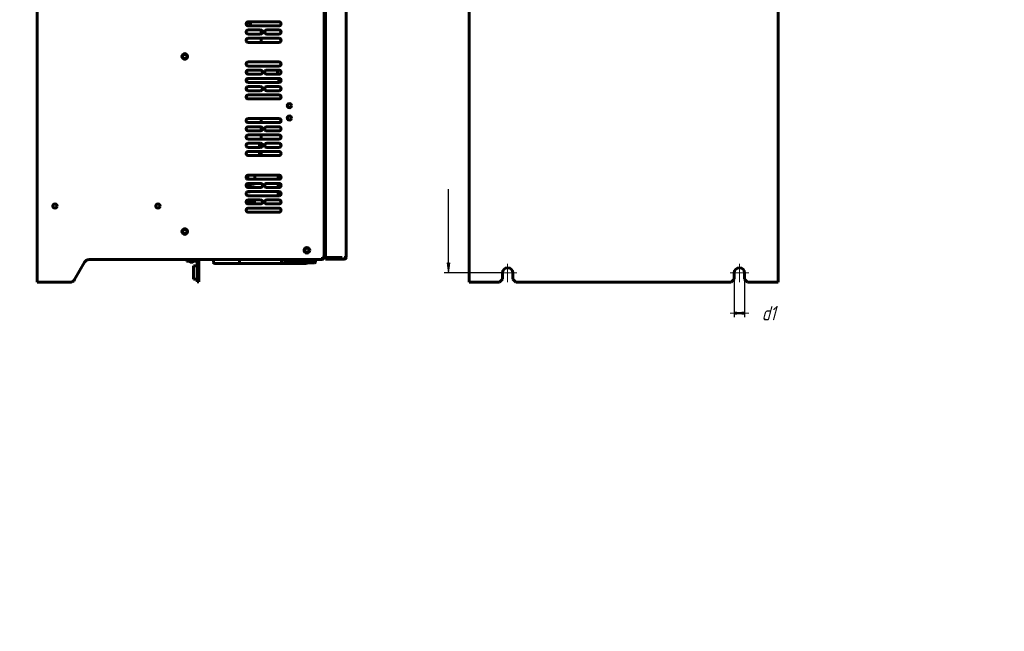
# Model space of a CAD drawing. Header units: millimetres. Extents: x 0 to 841, y 0 to 594.
# Tile 6 of 7: x 363 to 841, y 0 to 297. Entities that reach past the tile are written whole.
import ezdxf

# ---------------------------------------------------------------- set-up
doc = ezdxf.new("R2010")
doc.units = ezdxf.units.MM
for name, pattern in [('K5LT_AXLED', [12, 7.5, -1.5, 1.5, -1.5]), ('K5LT_BASIC', [0]), ('K5LT_THIN', [0])]:
    doc.linetypes.add(name, pattern=pattern)
doc.layers.add('Системный слой', color=7, linetype='Continuous')
doc.styles.add('KDIMTEXTSTYLE', font='GOST_AU.SHX', dxfattribs={"width": 0.96, "oblique": 15, "height": 5})
doc.dimstyles.new('KDIMSTYLE (0.50)', dxfattribs={"dimtxt": 5, "dimasz": 1, "dimexe": 2, "dimexo": 0, "dimgap": 1, "dimtad": 1, "dimlfac": 2, "dimtxsty": 'KDIMTEXTSTYLE', "dimsah": 1, "dimcen": 0, "dimdle": 1, "dimadec": 0, "dimazin": 0, "dimtfac": 0.667, "dimtmove": 0, "dimatfit": 3, "dimfxl": 1, "dimtvp": 1, "dimtolj": 1, "dimtzin": 0, "dimarcsym": 0})

# ---------------------------------------------------------------- blocks, each defined once
blk = doc.blocks.new('U20')
at = {"layer": 'Системный слой', "color": 150, "linetype": 'K5LT_BASIC', "lineweight": 60, "true_color": 0x0080ff}
for p, q in [((480.22, 247.03), (480.22, 249.03)), ((480.22, 243.07), (480.22, 244.98)), ((480.22, 239.03), (480.22, 241.03)), ((480.22, 235.07), (480.22, 236.98)), ((480.22, 231.9), (480.22, 233.03))]:
    blk.add_line(p, q, dxfattribs=at)
blk = doc.blocks.new('U21')
at = {"layer": 'Системный слой', "color": 150, "linetype": 'K5LT_BASIC', "lineweight": 60, "true_color": 0x0080ff}
for p, q in [((479.42, 237.03), (479.42, 235.03)), ((479.42, 233.03), (479.42, 231.9))]:
    blk.add_line(p, q, dxfattribs=at)
blk = doc.blocks.new('U22')
at = {"layer": 'Системный слой', "color": 150, "linetype": 'K5LT_BASIC', "lineweight": 60, "true_color": 0x0080ff}
for start, end in [(27.3237, 133.6481), (244.9529, 270), (270, 301.5199)]:
    blk.add_arc((474.17, 214.83), 1.52, start, end, dxfattribs=at)
blk = doc.blocks.new('U23')
at = {"layer": 'Системный слой', "color": 150, "linetype": 'K5LT_BASIC', "lineweight": 60, "true_color": 0x0080ff}
for p, q in [((488.42, 221.53), (488.42, 219.53)), ((488.42, 217.53), (488.42, 215.53)), ((488.42, 213.53), (488.42, 211.53))]:
    blk.add_line(p, q, dxfattribs=at)
blk = doc.blocks.new('U25')
at = {"layer": 'Системный слой', "color": 150, "linetype": 'K5LT_BASIC', "lineweight": 60, "true_color": 0x0080ff}
for p, q in [((473.17, 270.86), (473.17, 272.19)), ((473.17, 266.86), (473.17, 268.19)), ((473.17, 262.86), (473.17, 264.19)), ((473.17, 258.86), (473.17, 260.19))]:
    blk.add_line(p, q, dxfattribs=at)
blk = doc.blocks.new('U26')
at = {"layer": 'Системный слой', "color": 150, "linetype": 'K5LT_BASIC', "lineweight": 60, "true_color": 0x0080ff}
for p, q in [((488.17, 272.53), (488.17, 270.53)), ((488.17, 268.53), (488.17, 267.9))]:
    blk.add_line(p, q, dxfattribs=at)
blk = doc.blocks.new('U27')
at = {"layer": 'Системный слой', "color": 150, "linetype": 'K5LT_BASIC', "lineweight": 60, "true_color": 0x0080ff}
for p, q in [((473.17, 272.19), (473.17, 270.86)), ((473.17, 268.19), (473.17, 266.86)), ((473.17, 264.19), (473.17, 262.86)), ((473.17, 260.19), (473.17, 258.86))]:
    blk.add_line(p, q, dxfattribs=at)
blk = doc.blocks.new('U40')
at = {"layer": 'Системный слой', "color": 150, "linetype": 'K5LT_BASIC', "lineweight": 60, "true_color": 0x0080ff}
for p, q in [((473.29, 272.31), (473.29, 270.74)), ((473.29, 268.31), (473.29, 267.53))]:
    blk.add_line(p, q, dxfattribs=at)
blk = doc.blocks.new('U41')
at = {"layer": 'Системный слой', "color": 150, "linetype": 'K5LT_BASIC', "lineweight": 60, "true_color": 0x0080ff}
for p, q in [((480.17, 291.99), (480.17, 290.06)), ((480.17, 288.03), (480.17, 286.03))]:
    blk.add_line(p, q, dxfattribs=at)
blk = doc.blocks.new('U42')
at = {"layer": 'Системный слой', "color": 30, "linetype": 'K5LT_AXLED', "lineweight": 18, "true_color": 0xff8000}
for q in [(599.9, 178.53), (595.4, 174.03), (599.9, 169.53), (604.4, 174.03)]:
    blk.add_line((599.9, 174.03), q, dxfattribs=at)
blk = doc.blocks.new('U43')
at = {"layer": 'Системный слой', "color": 30, "linetype": 'K5LT_AXLED', "lineweight": 18, "true_color": 0xff8000}
for q in [(712.4, 178.53), (707.9, 174.03), (712.4, 169.53), (716.9, 174.03)]:
    blk.add_line((712.4, 174.03), q, dxfattribs=at)
blk = doc.blocks.new('KDIMARROW_01')
at = {"layer": 'Системный слой'}
blk.add_hatch(color=0, dxfattribs=at).paths.add_polyline_path([(0, 0), (-5, 0.66), (-4.5, 0), (-5, -0.66)])
at = {"layer": 'Системный слой', "color": 0, "linetype": 'K5LT_THIN', "lineweight": 18}
for p, q in [((-4.5, 0), (-5, 0.66)), ((-5, 0.66), (0, 0)), ((0, 0), (-5, -0.66)), ((-5, -0.66), (-4.5, 0)), ((0, 0), (-1, 0))]:
    blk.add_line(p, q, dxfattribs=at)
blk = doc.blocks.new('KDIMARROW_02')
at = {"layer": 'Системный слой'}
blk.add_hatch(color=0, dxfattribs=at).paths.add_polyline_path([(4.5, 0), (5, 0.66), (0, 0), (5, -0.66)])
at = {"layer": 'Системный слой', "color": 0, "linetype": 'K5LT_THIN', "lineweight": 18}
for p, q in [((0, 0), (-1, 0)), ((5, 0.66), (0, 0)), ((0, 0), (5, -0.66)), ((0, 0), (7, 0)), ((4.5, 0), (5, 0.66)), ((5, -0.66), (4.5, 0))]:
    blk.add_line(p, q, dxfattribs=at)

msp = doc.modelspace()

# ---------------------------------------------------------------- linework, layer by layer
at = {"layer": 'Системный слой', "color": 150, "linetype": 'K5LT_BASIC', "lineweight": 60, "true_color": 0x0080ff}
for p, q in [((371.418, 169.5255), (371.418, 477.0255)), ((581.1484, 477.0255), (581.1484, 169.5255)), ((731.1484, 477.0255), (731.1484, 169.5255)), ((510.8949, 181.7755), (510.8949, 460.2755)), ((510.8949, 181.7755), (510.8949, 460.2755)), ((511.418, 304.4005), (511.418, 180.6505)), ((521.418, 305.4005), (521.418, 181.5005)), ((473.1581, 295.6755), (474.668, 295.6755)), ((488.918, 296.0255), (473.918, 296.0255)), ((473.918, 294.0255), (488.918, 294.0255)), ((479.918, 292.0255), (473.918, 292.0255)), ((474.668, 295.6755), (474.668, 294.0255)), ((475.068, 296.0255), (475.068, 294.0255)), ((488.918, 292.0255), (482.918, 292.0255)), ((473.918, 290.0255), (479.918, 290.0255)), ((488.918, 288.0255), (473.918, 288.0255)), ((482.918, 290.0255), (488.918, 290.0255)), ((473.918, 286.0255), (488.918, 286.0255)), ((488.918, 276.5255), (473.918, 276.5255)), ((473.918, 274.5255), (488.918, 274.5255)), ((479.918, 272.5255), (473.918, 272.5255)), ((488.918, 272.5255), (482.918, 272.5255)), ((473.918, 270.5255), (479.918, 270.5255)), ((488.918, 268.5255), (473.918, 268.5255)), ((482.918, 270.5255), (488.918, 270.5255)), ((488.168, 267.9005), (489.845, 267.9005)), ((473.293, 267.5255), (473.293, 266.7449)), ((473.918, 266.5255), (488.918, 266.5255)), ((479.918, 264.5255), (473.918, 264.5255)), ((488.918, 264.5255), (482.918, 264.5255)), ((473.918, 262.5255), (479.918, 262.5255)), ((488.918, 260.5255), (473.918, 260.5255)), ((473.918, 258.5255), (488.918, 258.5255)), ((482.918, 262.5255), (488.918, 262.5255)), ((488.918, 249.0255), (473.918, 249.0255)), ((473.918, 247.0255), (488.918, 247.0255)), ((479.918, 245.0255), (473.918, 245.0255)), ((488.918, 245.0255), (482.918, 245.0255)), ((473.918, 243.0255), (479.918, 243.0255)), ((488.918, 241.0255), (473.918, 241.0255)), ((473.918, 239.0255), (488.918, 239.0255)), ((482.918, 243.0255), (488.918, 243.0255)), ((479.918, 237.0255), (473.918, 237.0255)), ((473.918, 235.0255), (479.918, 235.0255)), ((488.918, 237.0255), (482.918, 237.0255)), ((482.918, 235.0255), (488.918, 235.0255)), ((488.918, 233.0255), (473.918, 233.0255)), ((473.918, 231.0255), (488.918, 231.0255)), ((479.418, 231.9005), (480.218, 231.9005)), ((479.418, 231.0255), (479.418, 231.9005)), ((473.068, 219.9988), (473.068, 221.0523)), ((473.818, 221.5205), (473.818, 219.5305)), ((488.918, 221.5255), (473.918, 221.5255)), ((477.168, 219.5255), (477.168, 221.5255)), ((473.918, 219.5255), (488.918, 219.5255)), ((479.918, 217.5255), (473.918, 217.5255)), ((473.918, 215.5255), (479.918, 215.5255)), ((474.318, 217.1189), (476.668, 217.1189)), ((488.918, 217.5255), (482.918, 217.5255)), ((482.918, 215.5255), (488.918, 215.5255)), ((488.918, 213.5255), (473.918, 213.5255)), ((473.918, 211.5255), (488.918, 211.5255)), ((472.9259, 208.4005), (477.668, 208.4005)), ((479.918, 209.5255), (473.918, 209.5255)), ((473.918, 207.5255), (479.918, 207.5255)), ((488.918, 209.5255), (482.918, 209.5255)), ((482.918, 207.5255), (488.918, 207.5255)), ((488.918, 205.5255), (473.918, 205.5255)), ((473.918, 203.5255), (488.918, 203.5255)), ((510.0449, 181.7755), (510.8949, 181.7755)), ((510.0449, 181.0255), (510.0449, 181.7755)), ((510.8949, 181.7755), (510.9949, 181.7755)), ((511.418, 181.7755), (510.9949, 181.7755)), ((394.5472, 179.2755), (389.6397, 170.7755)), ((509.5449, 180.5255), (396.7122, 180.5255)), ((443.918, 179.7755), (443.918, 180.5255)), ((445.418, 179.7755), (443.918, 179.7755)), ((445.818, 179.1997), (445.068, 179.7755)), ((449.068, 179.7755), (445.418, 179.7755)), ((447.018, 179.1997), (445.818, 179.1997)), ((447.018, 179.1997), (447.768, 179.7755)), ((447.418, 177.5255), (449.168, 177.5255)), ((447.418, 177.5255), (447.418, 171.0255)), ((449.168, 179.6755), (449.168, 171.2755)), ((449.918, 179.6755), (449.918, 171.2755)), ((457.168, 179.1505), (457.168, 180.5255)), ((470.168, 178.6505), (457.668, 178.6505)), ((469.668, 179.1505), (469.668, 180.5255)), ((489.668, 178.6505), (470.168, 178.6505)), ((502.168, 178.6505), (489.668, 178.6505)), ((490.168, 179.1505), (490.168, 180.5255)), ((491.668, 179.4005), (491.668, 180.2728)), ((499.168, 180.2728), (491.668, 180.2728)), ((506.168, 178.9005), (492.168, 178.9005)), ((493.918, 180.5255), (493.918, 180.2728)), ((506.668, 180.2728), (499.168, 180.2728)), ((504.418, 180.5255), (504.418, 180.2728)), ((506.668, 179.4005), (506.668, 180.2728)), ((509.668, 180.5255), (509.5449, 180.5255)), ((509.668, 180.5409), (509.668, 180.5255)), ((510.0449, 181.3755), (510.518, 181.3755)), ((510.518, 181.3755), (510.518, 181.4255)), ((510.618, 181.5255), (518.018, 181.5255)), ((511.418, 180.6505), (520.568, 180.6505)), ((518.018, 181.5255), (519.518, 181.5255)), ((519.518, 181.5255), (518.018, 181.5255)), ((520.568, 181.5005), (521.418, 181.5005)), ((520.568, 181.5005), (520.568, 180.6505)), ((597.3984, 174.0255), (597.3984, 171.0255)), ((602.3984, 171.0255), (602.3984, 174.0255)), ((709.8984, 174.0255), (709.8984, 171.0255)), ((714.8984, 171.0255), (714.8984, 174.0255)), ((372.418, 169.5255), (371.418, 169.5255)), ((387.4746, 169.5255), (372.418, 169.5255)), ((447.418, 171.0255), (449.168, 171.0255)), ((449.168, 169.7755), (449.168, 171.2755)), ((449.918, 169.7755), (449.168, 169.7755)), ((449.918, 171.2755), (449.918, 169.7755)), ((582.1484, 169.5255), (581.1484, 169.5255)), ((582.1484, 169.5255), (595.8984, 169.5255)), ((595.8984, 169.5255), (597.3984, 171.0255)), ((602.3984, 171.0255), (603.8984, 169.5255)), ((603.8984, 169.5255), (708.3984, 169.5255)), ((708.3984, 169.5255), (709.8984, 171.0255)), ((714.8984, 171.0255), (716.3984, 169.5255)), ((716.3984, 169.5255), (730.1484, 169.5255)), ((731.1484, 169.5255), (730.1484, 169.5255))]:
    msp.add_line(p, q, dxfattribs=at)
for centre, radius in [((443.168, 279.1505), 1.375), ((443.168, 279.1505), 1.05), ((493.918, 255.2755), 1.025), ((493.918, 249.2755), 1.025), ((380.118, 206.5255), 1.025), ((430.118, 206.5255), 1.025), ((443.168, 194.1505), 1.375), ((443.168, 194.1505), 1.05), ((502.418, 185.0255), 1.375), ((502.418, 185.0255), 1.05)]:
    msp.add_circle(centre, radius, dxfattribs=at)
for centre, radius, start, end in [((473.918, 295.0255), 1, 90, 270), ((473.918, 291.0255), 1, 90, 270), ((479.918, 291.0255), 1, 270, 90), ((482.918, 291.0255), 1, 90, 270), ((488.918, 295.0255), 1, 270, 90), ((488.918, 291.0255), 1, 270, 90), ((473.918, 287.0255), 1, 90, 270), ((488.918, 287.0255), 1, 270, 90), ((473.918, 275.5255), 1, 90, 270), ((473.918, 271.5255), 1, 90, 270), ((479.918, 271.5255), 1, 270, 90), ((482.918, 271.5255), 1, 90, 270), ((488.918, 275.5255), 1, 270, 90), ((488.918, 271.5255), 1, 270, 90), ((473.918, 267.5255), 1, 90, 270), ((488.918, 267.5255), 1, 270, 90), ((473.918, 263.5255), 1, 90, 270), ((479.918, 263.5255), 1, 270, 90), ((482.918, 263.5255), 1, 90, 270), ((488.918, 263.5255), 1, 270, 90), ((473.918, 259.5255), 1, 90, 270), ((488.918, 259.5255), 1, 270, 90), ((473.918, 248.0255), 1, 90, 270), ((488.918, 248.0255), 1, 270, 90), ((473.918, 244.0255), 1, 90, 270), ((479.918, 244.0255), 1, 270, 90), ((482.918, 244.0255), 1, 90, 270), ((488.918, 244.0255), 1, 270, 90), ((473.918, 240.0255), 1, 90, 270), ((488.918, 240.0255), 1, 270, 90), ((473.918, 236.0255), 1, 90, 270), ((479.918, 236.0255), 1, 270, 90), ((482.918, 236.0255), 1, 90, 270), ((488.918, 236.0255), 1, 270, 90), ((473.918, 232.0255), 1, 90, 270), ((488.918, 232.0255), 1, 270, 90), ((473.918, 220.5255), 1, 90, 270), ((488.918, 220.5255), 1, 270, 90), ((473.918, 216.5255), 1, 90, 270), ((474.318, 217.6189), 0.5, 191.239025, 270), ((476.668, 217.6189), 0.5, 270, 349.239069), ((479.918, 216.5255), 1, 270, 90), ((482.918, 216.5255), 1, 90, 270), ((488.918, 216.5255), 1, 270, 90), ((473.918, 212.5255), 1, 90, 270), ((488.918, 212.5255), 1, 270, 90), ((473.918, 208.5255), 1, 90, 270), ((479.918, 208.5255), 1, 270, 90), ((482.918, 208.5255), 1, 90, 270), ((488.918, 208.5255), 1, 270, 90), ((473.918, 204.5255), 1, 90, 270), ((488.918, 204.5255), 1, 270, 90), ((396.7122, 178.0255), 2.5, 90, 150), ((449.068, 179.6755), 0.85, 0, 90), ((449.068, 179.6755), 0.1, 0, 90), ((457.668, 179.1505), 0.5, 180, 270), ((470.168, 179.1505), 0.5, 180, 270), ((489.668, 179.1505), 0.5, 270, 0), ((492.168, 179.4005), 0.5, 180, 270), ((502.168, 179.1505), 0.5, 270, 330), ((506.168, 179.4005), 0.5, 270, 0), ((509.5449, 181.0255), 0.5, 270, 0), ((509.668, 181.3755), 0.85, 270, 0), ((510.618, 181.4255), 0.1, 90, 180), ((520.568, 181.5005), 0.85, 270, 0), ((520.568, 181.5005), 0.1, 270, 0), ((599.8984, 174.0255), 2.5, 0, 180), ((712.3984, 174.0255), 2.5, 0, 180), ((387.4746, 172.0255), 2.5, 270, 330)]:
    msp.add_arc(centre, radius, start, end, dxfattribs=at)

# ---------------------------------------------------------------- block references
at = {"layer": 'Системный слой'}
for name in ['U41', 'U26', 'U25', 'U27', 'U40', 'U20', 'U21', 'U23', 'U22', 'U42', 'U43']:
    msp.add_blockref(name, (0, 0), dxfattribs=at)

# ---------------------------------------------------------------- dimensions: what is measured, and where the dimension line sits
at = {"layer": 'Системный слой', "color": 7}
msp.add_linear_dim(base=(571.1484, 471.2755), p1=(597.3984, 174.0255), p2=(597.3984, 471.2755), angle=90, location=(571.1484, 322.6505), text='\\H7.0;\\W0.965;\\Q15;\\H7.0;\\W0.965;\\Q15;\\Q15;В1', dimstyle='KDIMSTYLE (0.50)', override={"dimexo": 0, "dimblk1": 'KDIMARROW_01', "dimblk2": 'KDIMARROW_01', "dimse1": 0, "dimse2": 0, "dimclrt": 7, "dimtolj": 1}, dxfattribs=at).render()
msp.add_linear_dim(base=(709.8984, 154.5255), p1=(714.8984, 171.0255), p2=(709.8984, 171.0255), location=(726.5987, 154.5255), text='\\H7.0;\\W0.965;\\Q15;\\H7.0;\\W0.965;\\Q15;\\Q15;d1', dimstyle='KDIMSTYLE (0.50)', override={"dimexo": 0, "dimblk1": 'KDIMARROW_02', "dimblk2": 'KDIMARROW_02', "dimse1": 0, "dimse2": 0, "dimclrt": 7, "dimtolj": 1}, dxfattribs=at).render()

doc.saveas('drawing.dxf')
